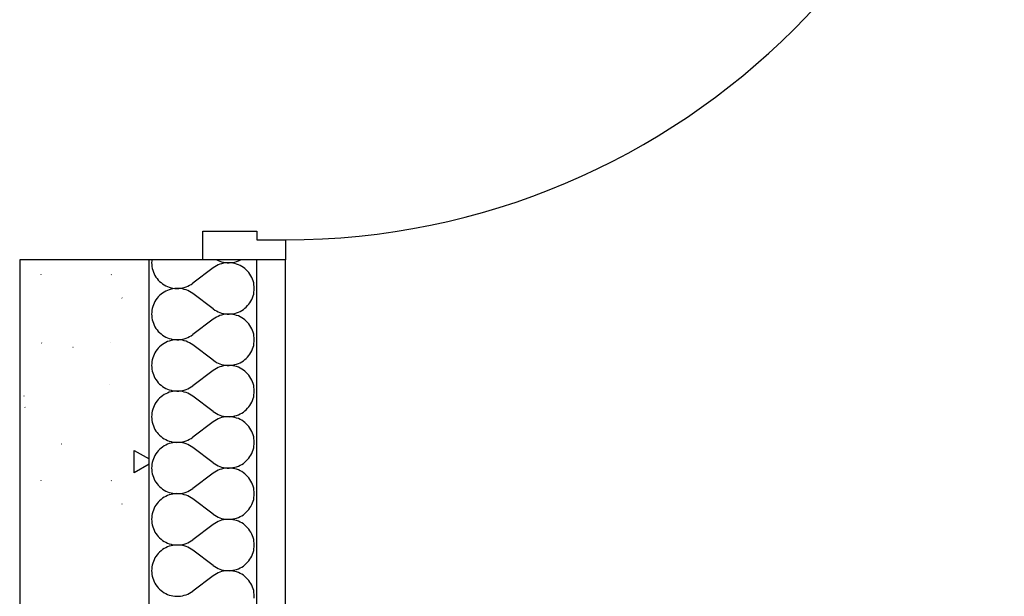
# Model space of a CAD drawing. Extents: x -18402 to 10376, y -5092 to 34139.
# Tile 52 of 78: x 3444 to 3581, y -2696 to -2616. Entities that reach past the tile are written whole.
import ezdxf

# ---------------------------------------------------------------- set-up
doc = ezdxf.new("R2010")
doc.units = 0
for name, color, linetype in [('0_XREF', 251, 'Continuous'), ('rdc_02$0$0._Étage_1_02-04 Mur.Construction', 251, 'Continuous'), ('rdc_02$0$0._Étage_1_A-AREA-____-OTLN.Modèle IFC', 251, 'Continuous'), ('rdc_02$0$0._Étage_1_Portes ARCHICAD', 251, 'Continuous')]:
    doc.layers.add(name, color=color, linetype=linetype)

# ---------------------------------------------------------------- blocks, each defined once
blk = doc.blocks.new('*X243', base_point=(-8046, -58706.2))
at = {"layer": 'rdc_02$0$0._Étage_1_02-04 Mur.Construction', "linetype": 'Continuous', "ltscale": 0.1}
for p, q in [((34618.7, -26497.4), (34618.6, -26500)), ((34618.6, -26500), (34618.7, -26502.6)), ((34618.8, -26496), (34618.7, -26497.4)), ((34618.7, -26502.6), (34619, -26505.3)), ((34619, -26505.3), (34619.4, -26507.8)), ((34619.4, -26507.8), (34620.1, -26510.4)), ((34704.3, -26507.1), (34675.7, -26528.6)), ((34706.5, -26505.6), (34704.3, -26507.1)), ((34708.7, -26504.3), (34706.5, -26505.6)), ((34711.1, -26503.1), (34708.7, -26504.3)), ((34709.3, -26496), (34711.1, -26496.9)), ((34711.1, -26496.9), (34713.5, -26497.9)), ((34713.5, -26502.1), (34711.1, -26503.1)), ((34713.5, -26497.9), (34716, -26498.7)), ((34716, -26501.3), (34713.5, -26502.1)), ((34716, -26498.7), (34718.6, -26499.3)), ((34718.6, -26500.7), (34716, -26501.3)), ((34718.6, -26499.3), (34721.2, -26499.7)), ((34721.2, -26500.3), (34718.6, -26500.7)), ((34721.2, -26499.7), (34723.8, -26499.9)), ((34723.8, -26500.1), (34721.2, -26500.3)), ((34723.8, -26499.9), (34726.5, -26500)), ((34726.5, -26500), (34723.8, -26500.1)), ((34726.5, -26500), (34729.1, -26499.8)), ((34729.1, -26500.2), (34726.5, -26500)), ((34729.1, -26499.8), (34731.7, -26499.5)), ((34731.7, -26500.5), (34729.1, -26500.2)), ((34731.7, -26499.5), (34734.3, -26499)), ((34734.3, -26501), (34731.7, -26500.5)), ((34734.3, -26499), (34736.8, -26498.2)), ((34736.8, -26501.8), (34734.3, -26501)), ((34736.8, -26498.2), (34739.3, -26497.3)), ((34739.3, -26502.7), (34736.8, -26501.8)), ((34739.3, -26497.3), (34741.7, -26496.2)), ((34741.7, -26503.8), (34739.3, -26502.7)), ((34741.7, -26496.2), (34742.1, -26496)), ((34744, -26505), (34741.7, -26503.8)), ((34746.2, -26506.5), (34744, -26505)), ((34748.3, -26508.1), (34746.2, -26506.5)), ((34750.3, -26509.8), (34748.3, -26508.1)), ((34620.1, -26510.4), (34621, -26512.9)), ((34621, -26512.9), (34622, -26515.3)), ((34622, -26515.3), (34623.2, -26517.6)), ((34623.2, -26517.6), (34624.6, -26519.9)), ((34624.6, -26519.9), (34626.2, -26522)), ((34626.2, -26522), (34627.9, -26524)), ((34752.1, -26511.7), (34750.3, -26509.8)), ((34753.8, -26513.7), (34752.1, -26511.7)), ((34755.4, -26515.8), (34753.8, -26513.7)), ((34756.8, -26518.1), (34755.4, -26515.8)), ((34758, -26520.4), (34756.8, -26518.1)), ((34759, -26522.8), (34758, -26520.4)), ((34759.9, -26525.3), (34759, -26522.8)), ((34627.9, -26524), (34629.7, -26525.9)), ((34629.7, -26525.9), (34631.7, -26527.7)), ((34631.7, -26527.7), (34633.8, -26529.2)), ((34633.8, -26529.2), (34636, -26530.7)), ((34636, -26530.7), (34638.3, -26531.9)), ((34638.3, -26531.9), (34640.7, -26533)), ((34640.7, -26533), (34643.2, -26533.9)), ((34643.2, -26533.9), (34645.7, -26534.7)), ((34645.7, -26536.8), (34643.2, -26537.5)), ((34645.7, -26534.7), (34648.3, -26535.2)), ((34648.3, -26536.2), (34645.7, -26536.8)), ((34648.3, -26535.2), (34650.9, -26535.6)), ((34650.9, -26535.9), (34648.3, -26536.2)), ((34650.9, -26535.6), (34653.5, -26535.7)), ((34653.5, -26535.7), (34650.9, -26535.9)), ((34656.2, -26535.8), (34653.5, -26535.7)), ((34653.5, -26535.7), (34656.2, -26535.7)), ((34656.2, -26535.7), (34658.8, -26535.4)), ((34658.8, -26536), (34656.2, -26535.8)), ((34658.8, -26535.4), (34661.4, -26535)), ((34661.4, -26536.4), (34658.8, -26536)), ((34661.4, -26535), (34664, -26534.4)), ((34664, -26537.1), (34661.4, -26536.4)), ((34664, -26534.4), (34666.5, -26533.6)), ((34666.5, -26533.6), (34668.9, -26532.6)), ((34668.9, -26532.6), (34671.3, -26531.4)), ((34671.3, -26531.4), (34673.5, -26530.1)), ((34673.5, -26530.1), (34675.7, -26528.6)), ((34760.6, -26527.9), (34759.9, -26525.3)), ((34761, -26530.5), (34760.6, -26527.9)), ((34761.3, -26533.1), (34761, -26530.5)), ((34761.4, -26535.7), (34761.3, -26533.1)), ((34761.3, -26538.3), (34761.4, -26535.7)), ((34626.2, -26549.4), (34624.6, -26551.5)), ((34627.9, -26547.4), (34626.2, -26549.4)), ((34629.7, -26545.5), (34627.9, -26547.4)), ((34631.7, -26543.8), (34629.7, -26545.5)), ((34633.8, -26542.2), (34631.7, -26543.8)), ((34636, -26540.7), (34633.8, -26542.2)), ((34638.3, -26539.5), (34636, -26540.7)), ((34640.7, -26538.4), (34638.3, -26539.5)), ((34643.2, -26537.5), (34640.7, -26538.4)), ((34666.5, -26537.9), (34664, -26537.1)), ((34668.9, -26538.8), (34666.5, -26537.9)), ((34671.3, -26540), (34668.9, -26538.8)), ((34673.5, -26541.4), (34671.3, -26540)), ((34675.7, -26542.9), (34673.5, -26541.4)), ((34704.3, -26564.3), (34675.7, -26542.9)), ((34758, -26551), (34759, -26548.6)), ((34759, -26548.6), (34759.9, -26546.1)), ((34759.9, -26546.1), (34760.6, -26543.6)), ((34760.6, -26543.6), (34761, -26541)), ((34761, -26541), (34761.3, -26538.3)), ((34619.4, -26563.6), (34619, -26566.2)), ((34620.1, -26561), (34619.4, -26563.6)), ((34621, -26558.5), (34620.1, -26561)), ((34622, -26556.1), (34621, -26558.5)), ((34623.2, -26553.8), (34622, -26556.1)), ((34624.6, -26551.5), (34623.2, -26553.8)), ((34704.3, -26564.3), (34706.5, -26565.8)), ((34746.2, -26565), (34748.3, -26563.4)), ((34748.3, -26563.4), (34750.3, -26561.6)), ((34750.3, -26561.6), (34752.1, -26559.7)), ((34752.1, -26559.7), (34753.8, -26557.7)), ((34753.8, -26557.7), (34755.4, -26555.6)), ((34755.4, -26555.6), (34756.8, -26553.4)), ((34756.8, -26553.4), (34758, -26551)), ((34618.7, -26568.8), (34618.6, -26571.4)), ((34618.6, -26571.4), (34618.7, -26574.1)), ((34619, -26566.2), (34618.7, -26568.8)), ((34618.7, -26574.1), (34619, -26576.7)), ((34619, -26576.7), (34619.4, -26579.3)), ((34706.5, -26577.1), (34704.3, -26578.6)), ((34706.5, -26565.8), (34708.7, -26567.1)), ((34708.7, -26575.7), (34706.5, -26577.1)), ((34708.7, -26567.1), (34711.1, -26568.3)), ((34711.1, -26574.6), (34708.7, -26575.7)), ((34711.1, -26568.3), (34713.5, -26569.3)), ((34713.5, -26573.6), (34711.1, -26574.6)), ((34713.5, -26569.3), (34716, -26570.1)), ((34716, -26572.8), (34713.5, -26573.6)), ((34716, -26570.1), (34718.6, -26570.7)), ((34718.6, -26572.1), (34716, -26572.8)), ((34718.6, -26570.7), (34721.2, -26571.1)), ((34721.2, -26571.7), (34718.6, -26572.1)), ((34721.2, -26571.1), (34723.8, -26571.4)), ((34723.8, -26571.5), (34721.2, -26571.7)), ((34723.8, -26571.4), (34726.5, -26571.4)), ((34726.5, -26571.4), (34723.8, -26571.5)), ((34726.5, -26571.4), (34729.1, -26571.3)), ((34729.1, -26571.6), (34726.5, -26571.4)), ((34729.1, -26571.3), (34731.7, -26570.9)), ((34731.7, -26571.9), (34729.1, -26571.6)), ((34731.7, -26570.9), (34734.3, -26570.4)), ((34734.3, -26572.5), (34731.7, -26571.9)), ((34734.3, -26570.4), (34736.8, -26569.7)), ((34736.8, -26573.2), (34734.3, -26572.5)), ((34736.8, -26569.7), (34739.3, -26568.7)), ((34739.3, -26574.1), (34736.8, -26573.2)), ((34739.3, -26568.7), (34741.7, -26567.7)), ((34741.7, -26575.2), (34739.3, -26574.1)), ((34741.7, -26567.7), (34744, -26566.4)), ((34744, -26576.5), (34741.7, -26575.2)), ((34744, -26566.4), (34746.2, -26565)), ((34746.2, -26577.9), (34744, -26576.5)), ((34748.3, -26579.5), (34746.2, -26577.9)), ((34619.4, -26579.3), (34620.1, -26581.8)), ((34620.1, -26581.8), (34621, -26584.3)), ((34621, -26584.3), (34622, -26586.7)), ((34622, -26586.7), (34623.2, -26589.1)), ((34623.2, -26589.1), (34624.6, -26591.3)), ((34624.6, -26591.3), (34626.2, -26593.4)), ((34704.3, -26578.6), (34675.7, -26600)), ((34750.3, -26581.2), (34748.3, -26579.5)), ((34752.1, -26583.1), (34750.3, -26581.2)), ((34753.8, -26585.1), (34752.1, -26583.1)), ((34755.4, -26587.3), (34753.8, -26585.1)), ((34756.8, -26589.5), (34755.4, -26587.3)), ((34758, -26591.8), (34756.8, -26589.5)), ((34626.2, -26593.4), (34627.9, -26595.5)), ((34627.9, -26595.5), (34629.7, -26597.3)), ((34629.7, -26597.3), (34631.7, -26599.1)), ((34631.7, -26599.1), (34633.8, -26600.7)), ((34633.8, -26600.7), (34636, -26602.1)), ((34636, -26602.1), (34638.3, -26603.4)), ((34638.3, -26603.4), (34640.7, -26604.5)), ((34640.7, -26604.5), (34643.2, -26605.4)), ((34643.2, -26605.4), (34645.7, -26606.1)), ((34664, -26605.8), (34666.5, -26605)), ((34666.5, -26605), (34668.9, -26604)), ((34668.9, -26604), (34671.3, -26602.8)), ((34671.3, -26602.8), (34673.5, -26601.5)), ((34673.5, -26601.5), (34675.7, -26600)), ((34759, -26594.3), (34758, -26591.8)), ((34759.9, -26596.8), (34759, -26594.3)), ((34760.6, -26599.3), (34759.9, -26596.8)), ((34761, -26601.9), (34760.6, -26599.3)), ((34761.3, -26604.5), (34761, -26601.9)), ((34761.4, -26607.1), (34761.3, -26604.5)), ((34627.9, -26618.8), (34626.2, -26620.8)), ((34629.7, -26616.9), (34627.9, -26618.8)), ((34631.7, -26615.2), (34629.7, -26616.9)), ((34633.8, -26613.6), (34631.7, -26615.2)), ((34636, -26612.2), (34633.8, -26613.6)), ((34638.3, -26610.9), (34636, -26612.2)), ((34640.7, -26609.8), (34638.3, -26610.9)), ((34643.2, -26608.9), (34640.7, -26609.8)), ((34645.7, -26608.2), (34643.2, -26608.9)), ((34645.7, -26606.1), (34648.3, -26606.6)), ((34648.3, -26607.6), (34645.7, -26608.2)), ((34648.3, -26606.6), (34650.9, -26607)), ((34650.9, -26607.3), (34648.3, -26607.6)), ((34650.9, -26607), (34653.5, -26607.1)), ((34653.5, -26607.2), (34650.9, -26607.3)), ((34653.5, -26607.1), (34656.2, -26607.1)), ((34656.2, -26607.2), (34653.5, -26607.2)), ((34656.2, -26607.1), (34658.8, -26606.9)), ((34658.8, -26607.4), (34656.2, -26607.2)), ((34658.8, -26606.9), (34661.4, -26606.4)), ((34661.4, -26607.9), (34658.8, -26607.4)), ((34661.4, -26606.4), (34664, -26605.8)), ((34664, -26608.5), (34661.4, -26607.9)), ((34666.5, -26609.3), (34664, -26608.5)), ((34668.9, -26610.3), (34666.5, -26609.3)), ((34671.3, -26611.4), (34668.9, -26610.3)), ((34673.5, -26612.8), (34671.3, -26611.4)), ((34675.7, -26614.3), (34673.5, -26612.8)), ((34704.3, -26635.7), (34675.7, -26614.3)), ((34759, -26620), (34759.9, -26617.5)), ((34759.9, -26617.5), (34760.6, -26615)), ((34760.6, -26615), (34761, -26612.4)), ((34761, -26612.4), (34761.3, -26609.8)), ((34761.3, -26609.8), (34761.4, -26607.1)), ((34620.1, -26632.5), (34619.4, -26635)), ((34621, -26630), (34620.1, -26632.5)), ((34622, -26627.6), (34621, -26630)), ((34623.2, -26625.2), (34622, -26627.6)), ((34624.6, -26623), (34623.2, -26625.2)), ((34626.2, -26620.8), (34624.6, -26623)), ((34750.3, -26633.1), (34752.1, -26631.2)), ((34752.1, -26631.2), (34753.8, -26629.2)), ((34753.8, -26629.2), (34755.4, -26627)), ((34755.4, -26627), (34756.8, -26624.8)), ((34756.8, -26624.8), (34758, -26622.4)), ((34758, -26622.4), (34759, -26620)), ((34618.7, -26640.2), (34618.6, -26642.9)), ((34618.6, -26642.9), (34618.7, -26645.5)), ((34619, -26637.6), (34618.7, -26640.2)), ((34618.7, -26645.5), (34619, -26648.1)), ((34619.4, -26635), (34619, -26637.6)), ((34704.3, -26635.7), (34706.5, -26637.2)), ((34706.5, -26637.2), (34708.7, -26638.6)), ((34708.7, -26638.6), (34711.1, -26639.7)), ((34711.1, -26646), (34708.7, -26647.2)), ((34711.1, -26639.7), (34713.5, -26640.7)), ((34713.5, -26645), (34711.1, -26646)), ((34713.5, -26640.7), (34716, -26641.5)), ((34716, -26644.2), (34713.5, -26645)), ((34716, -26641.5), (34718.6, -26642.1)), ((34718.6, -26643.6), (34716, -26644.2)), ((34718.6, -26642.1), (34721.2, -26642.6)), ((34721.2, -26643.1), (34718.6, -26643.6)), ((34721.2, -26642.6), (34723.8, -26642.8)), ((34723.8, -26642.9), (34721.2, -26643.1)), ((34723.8, -26642.8), (34726.5, -26642.8)), ((34726.5, -26642.9), (34723.8, -26642.9)), ((34726.5, -26642.8), (34729.1, -26642.7)), ((34729.1, -26643), (34726.5, -26642.9)), ((34729.1, -26642.7), (34731.7, -26642.4)), ((34731.7, -26643.4), (34729.1, -26643)), ((34731.7, -26642.4), (34734.3, -26641.8)), ((34734.3, -26643.9), (34731.7, -26643.4)), ((34734.3, -26641.8), (34736.8, -26641.1)), ((34736.8, -26644.6), (34734.3, -26643.9)), ((34736.8, -26641.1), (34739.3, -26640.2)), ((34739.3, -26645.5), (34736.8, -26644.6)), ((34739.3, -26640.2), (34741.7, -26639.1)), ((34741.7, -26646.6), (34739.3, -26645.5)), ((34741.7, -26639.1), (34744, -26637.8)), ((34744, -26637.8), (34746.2, -26636.4)), ((34746.2, -26636.4), (34748.3, -26634.8)), ((34748.3, -26634.8), (34750.3, -26633.1)), ((34619, -26648.1), (34619.4, -26650.7)), ((34619.4, -26650.7), (34620.1, -26653.2)), ((34620.1, -26653.2), (34621, -26655.7)), ((34621, -26655.7), (34622, -26658.2)), ((34622, -26658.2), (34623.2, -26660.5)), ((34704.3, -26650), (34675.7, -26671.4)), ((34706.5, -26648.5), (34704.3, -26650)), ((34708.7, -26647.2), (34706.5, -26648.5)), ((34744, -26647.9), (34741.7, -26646.6)), ((34746.2, -26649.3), (34744, -26647.9)), ((34748.3, -26650.9), (34746.2, -26649.3)), ((34750.3, -26652.7), (34748.3, -26650.9)), ((34752.1, -26654.5), (34750.3, -26652.7)), ((34753.8, -26656.6), (34752.1, -26654.5)), ((34755.4, -26658.7), (34753.8, -26656.6)), ((34756.8, -26660.9), (34755.4, -26658.7)), ((34623.2, -26660.5), (34624.6, -26662.7)), ((34624.6, -26662.7), (34626.2, -26664.9)), ((34626.2, -26664.9), (34627.9, -26666.9)), ((34627.9, -26666.9), (34629.7, -26668.8)), ((34629.7, -26668.8), (34631.7, -26670.5)), ((34631.7, -26670.5), (34633.8, -26672.1)), ((34633.8, -26672.1), (34636, -26673.5)), ((34636, -26673.5), (34638.3, -26674.8)), ((34671.3, -26674.3), (34673.5, -26672.9)), ((34673.5, -26672.9), (34675.7, -26671.4)), ((34758, -26663.3), (34756.8, -26660.9)), ((34759, -26665.7), (34758, -26663.3)), ((34759.9, -26668.2), (34759, -26665.7)), ((34760.6, -26670.7), (34759.9, -26668.2)), ((34761, -26673.3), (34760.6, -26670.7)), ((34761.3, -26675.9), (34761, -26673.3)), ((34631.7, -26686.6), (34629.7, -26688.4)), ((34633.8, -26685), (34631.7, -26686.6)), ((34636, -26683.6), (34633.8, -26685)), ((34638.3, -26682.3), (34636, -26683.6)), ((34638.3, -26674.8), (34640.7, -26675.9)), ((34640.7, -26681.3), (34638.3, -26682.3)), ((34640.7, -26675.9), (34643.2, -26676.8)), ((34643.2, -26680.3), (34640.7, -26681.3)), ((34643.2, -26676.8), (34645.7, -26677.5)), ((34645.7, -26679.6), (34643.2, -26680.3)), ((34645.7, -26677.5), (34648.3, -26678.1)), ((34648.3, -26679.1), (34645.7, -26679.6)), ((34648.3, -26678.1), (34650.9, -26678.4)), ((34650.9, -26678.7), (34648.3, -26679.1)), ((34650.9, -26678.4), (34653.5, -26678.6)), ((34653.5, -26678.6), (34650.9, -26678.7)), ((34653.5, -26678.6), (34656.2, -26678.5)), ((34656.2, -26678.6), (34653.5, -26678.6)), ((34656.2, -26678.5), (34658.8, -26678.3)), ((34658.8, -26678.9), (34656.2, -26678.6)), ((34658.8, -26678.3), (34661.4, -26677.9)), ((34661.4, -26679.3), (34658.8, -26678.9)), ((34661.4, -26677.9), (34664, -26677.2)), ((34664, -26679.9), (34661.4, -26679.3)), ((34664, -26677.2), (34666.5, -26676.4)), ((34666.5, -26680.7), (34664, -26679.9)), ((34666.5, -26676.4), (34668.9, -26675.4)), ((34668.9, -26681.7), (34666.5, -26680.7)), ((34668.9, -26675.4), (34671.3, -26674.3)), ((34671.3, -26682.9), (34668.9, -26681.7)), ((34673.5, -26684.2), (34671.3, -26682.9)), ((34675.7, -26685.7), (34673.5, -26684.2)), ((34704.3, -26707.1), (34675.7, -26685.7)), ((34759.9, -26689), (34760.6, -26686.4)), ((34760.6, -26686.4), (34761, -26683.8)), ((34761, -26683.8), (34761.3, -26681.2)), ((34761.4, -26678.6), (34761.3, -26675.9)), ((34761.3, -26681.2), (34761.4, -26678.6)), ((34622, -26699), (34621, -26701.4)), ((34623.2, -26696.6), (34622, -26699)), ((34624.6, -26694.4), (34623.2, -26696.6)), ((34626.2, -26692.3), (34624.6, -26694.4)), ((34627.9, -26690.3), (34626.2, -26692.3)), ((34629.7, -26688.4), (34627.9, -26690.3)), ((34752.1, -26702.6), (34753.8, -26700.6)), ((34753.8, -26700.6), (34755.4, -26698.5)), ((34755.4, -26698.5), (34756.8, -26696.2)), ((34756.8, -26696.2), (34758, -26693.9)), ((34758, -26693.9), (34759, -26691.5)), ((34759, -26691.5), (34759.9, -26689)), ((34618.7, -26711.7), (34618.6, -26714.3)), ((34618.6, -26714.3), (34618.7, -26716.9)), ((34619, -26709), (34618.7, -26711.7)), ((34619.4, -26706.4), (34619, -26709)), ((34620.1, -26703.9), (34619.4, -26706.4)), ((34621, -26701.4), (34620.1, -26703.9)), ((34704.3, -26707.1), (34706.5, -26708.6)), ((34706.5, -26708.6), (34708.7, -26710)), ((34708.7, -26710), (34711.1, -26711.2)), ((34711.1, -26711.2), (34713.5, -26712.1)), ((34713.5, -26712.1), (34716, -26712.9)), ((34716, -26712.9), (34718.6, -26713.6)), ((34718.6, -26713.6), (34721.2, -26714)), ((34721.2, -26714.6), (34718.6, -26715)), ((34721.2, -26714), (34723.8, -26714.2)), ((34723.8, -26714.3), (34721.2, -26714.6)), ((34723.8, -26714.2), (34726.5, -26714.3)), ((34726.5, -26714.3), (34723.8, -26714.3)), ((34726.5, -26714.3), (34729.1, -26714.1)), ((34729.1, -26714.4), (34726.5, -26714.3)), ((34729.1, -26714.1), (34731.7, -26713.8)), ((34731.7, -26714.8), (34729.1, -26714.4)), ((34731.7, -26713.8), (34734.3, -26713.2)), ((34734.3, -26715.3), (34731.7, -26714.8)), ((34734.3, -26713.2), (34736.8, -26712.5)), ((34736.8, -26712.5), (34739.3, -26711.6)), ((34739.3, -26711.6), (34741.7, -26710.5)), ((34741.7, -26710.5), (34744, -26709.3)), ((34744, -26709.3), (34746.2, -26707.8)), ((34746.2, -26707.8), (34748.3, -26706.2)), ((34748.3, -26706.2), (34750.3, -26704.5)), ((34750.3, -26704.5), (34752.1, -26702.6)), ((34618.7, -26716.9), (34619, -26719.5)), ((34619, -26719.5), (34619.4, -26722.1)), ((34619.4, -26722.1), (34620.1, -26724.7)), ((34620.1, -26724.7), (34621, -26727.2)), ((34621, -26727.2), (34622, -26729.6)), ((34704.3, -26721.4), (34675.7, -26742.9)), ((34706.5, -26719.9), (34704.3, -26721.4)), ((34708.7, -26718.6), (34706.5, -26719.9)), ((34711.1, -26717.4), (34708.7, -26718.6)), ((34713.5, -26716.4), (34711.1, -26717.4)), ((34716, -26715.6), (34713.5, -26716.4)), ((34718.6, -26715), (34716, -26715.6)), ((34736.8, -26716.1), (34734.3, -26715.3)), ((34739.3, -26717), (34736.8, -26716.1)), ((34741.7, -26718.1), (34739.3, -26717)), ((34744, -26719.3), (34741.7, -26718.1)), ((34746.2, -26720.8), (34744, -26719.3)), ((34748.3, -26722.3), (34746.2, -26720.8)), ((34750.3, -26724.1), (34748.3, -26722.3)), ((34752.1, -26726), (34750.3, -26724.1)), ((34753.8, -26728), (34752.1, -26726)), ((34755.4, -26730.1), (34753.8, -26728)), ((34622, -26729.6), (34623.2, -26731.9)), ((34623.2, -26731.9), (34624.6, -26734.2)), ((34624.6, -26734.2), (34626.2, -26736.3)), ((34626.2, -26736.3), (34627.9, -26738.3)), ((34627.9, -26738.3), (34629.7, -26740.2)), ((34629.7, -26740.2), (34631.7, -26741.9)), ((34631.7, -26741.9), (34633.8, -26743.5)), ((34756.8, -26732.4), (34755.4, -26730.1)), ((34758, -26734.7), (34756.8, -26732.4)), ((34759, -26737.1), (34758, -26734.7)), ((34759.9, -26739.6), (34759, -26737.1)), ((34760.6, -26742.2), (34759.9, -26739.6)), ((34761, -26744.7), (34760.6, -26742.2)), ((34633.8, -26743.5), (34636, -26745)), ((34636, -26755), (34633.8, -26756.5)), ((34636, -26745), (34638.3, -26746.2)), ((34638.3, -26753.8), (34636, -26755)), ((34638.3, -26746.2), (34640.7, -26747.3)), ((34640.7, -26752.7), (34638.3, -26753.8)), ((34640.7, -26747.3), (34643.2, -26748.2)), ((34643.2, -26751.8), (34640.7, -26752.7)), ((34643.2, -26748.2), (34645.7, -26749)), ((34645.7, -26751), (34643.2, -26751.8)), ((34645.7, -26749), (34648.3, -26749.5)), ((34648.3, -26750.5), (34645.7, -26751)), ((34648.3, -26749.5), (34650.9, -26749.8)), ((34650.9, -26750.2), (34648.3, -26750.5)), ((34650.9, -26749.8), (34653.5, -26750)), ((34653.5, -26750), (34650.9, -26750.2)), ((34653.5, -26750), (34656.2, -26749.9)), ((34656.2, -26750.1), (34653.5, -26750)), ((34656.2, -26749.9), (34658.8, -26749.7)), ((34658.8, -26750.3), (34656.2, -26750.1)), ((34658.8, -26749.7), (34661.4, -26749.3)), ((34661.4, -26750.7), (34658.8, -26750.3)), ((34661.4, -26749.3), (34664, -26748.7)), ((34664, -26751.3), (34661.4, -26750.7)), ((34664, -26748.7), (34666.5, -26747.9)), ((34666.5, -26752.1), (34664, -26751.3)), ((34666.5, -26747.9), (34668.9, -26746.9)), ((34668.9, -26753.1), (34666.5, -26752.1)), ((34668.9, -26746.9), (34671.3, -26745.7)), ((34671.3, -26754.3), (34668.9, -26753.1)), ((34671.3, -26745.7), (34673.5, -26744.4)), ((34673.5, -26755.6), (34671.3, -26754.3)), ((34673.5, -26744.4), (34675.7, -26742.9)), ((34675.7, -26757.1), (34673.5, -26755.6)), ((34760.6, -26757.8), (34761, -26755.3)), ((34761.3, -26747.4), (34761, -26744.7)), ((34761, -26755.3), (34761.3, -26752.6)), ((34761.4, -26750), (34761.3, -26747.4)), ((34761.3, -26752.6), (34761.4, -26750)), ((34623.2, -26768.1), (34622, -26770.4)), ((34624.6, -26765.8), (34623.2, -26768.1)), ((34626.2, -26763.7), (34624.6, -26765.8)), ((34627.9, -26761.7), (34626.2, -26763.7)), ((34629.7, -26759.8), (34627.9, -26761.7)), ((34631.7, -26758.1), (34629.7, -26759.8)), ((34633.8, -26756.5), (34631.7, -26758.1)), ((34704.3, -26778.6), (34675.7, -26757.1)), ((34755.4, -26769.9), (34756.8, -26767.6)), ((34756.8, -26767.6), (34758, -26765.3)), ((34758, -26765.3), (34759, -26762.9)), ((34759, -26762.9), (34759.9, -26760.4)), ((34759.9, -26760.4), (34760.6, -26757.8)), ((34618.7, -26783.1), (34618.6, -26785.7)), ((34619, -26780.5), (34618.7, -26783.1)), ((34619.4, -26777.9), (34619, -26780.5)), ((34620.1, -26775.3), (34619.4, -26777.9)), ((34621, -26772.8), (34620.1, -26775.3)), ((34622, -26770.4), (34621, -26772.8)), ((34704.3, -26778.6), (34706.5, -26780.1)), ((34706.5, -26780.1), (34708.7, -26781.4)), ((34708.7, -26781.4), (34711.1, -26782.6)), ((34711.1, -26782.6), (34713.5, -26783.6)), ((34736.8, -26783.9), (34739.3, -26783)), ((34739.3, -26783), (34741.7, -26781.9)), ((34741.7, -26781.9), (34744, -26780.7)), ((34744, -26780.7), (34746.2, -26779.2)), ((34746.2, -26779.2), (34748.3, -26777.7)), ((34748.3, -26777.7), (34750.3, -26775.9)), ((34750.3, -26775.9), (34752.1, -26774)), ((34752.1, -26774), (34753.8, -26772)), ((34753.8, -26772), (34755.4, -26769.9)), ((34618.6, -26785.7), (34618.7, -26788.3)), ((34618.7, -26788.3), (34619, -26791)), ((34619, -26791), (34619.4, -26793.6)), ((34619.4, -26793.6), (34620.1, -26796.1)), ((34620.1, -26796.1), (34621, -26798.6)), ((34704.3, -26792.9), (34675.7, -26814.3)), ((34706.5, -26791.4), (34704.3, -26792.9)), ((34708.7, -26790), (34706.5, -26791.4)), ((34711.1, -26788.8), (34708.7, -26790)), ((34713.5, -26787.9), (34711.1, -26788.8)), ((34713.5, -26783.6), (34716, -26784.4)), ((34716, -26787.1), (34713.5, -26787.9)), ((34716, -26784.4), (34718.6, -26785)), ((34718.6, -26786.4), (34716, -26787.1)), ((34718.6, -26785), (34721.2, -26785.4)), ((34721.2, -26786), (34718.6, -26786.4)), ((34721.2, -26785.4), (34723.8, -26785.7)), ((34723.8, -26785.8), (34721.2, -26786)), ((34723.8, -26785.7), (34726.5, -26785.7)), ((34726.5, -26785.7), (34723.8, -26785.8)), ((34726.5, -26785.7), (34729.1, -26785.6)), ((34729.1, -26785.9), (34726.5, -26785.7)), ((34729.1, -26785.6), (34731.7, -26785.2)), ((34731.7, -26786.2), (34729.1, -26785.9)), ((34731.7, -26785.2), (34734.3, -26784.7)), ((34734.3, -26786.8), (34731.7, -26786.2)), ((34734.3, -26784.7), (34736.8, -26783.9)), ((34736.8, -26787.5), (34734.3, -26786.8)), ((34739.3, -26788.4), (34736.8, -26787.5)), ((34741.7, -26789.5), (34739.3, -26788.4)), ((34744, -26790.7), (34741.7, -26789.5)), ((34746.2, -26792.2), (34744, -26790.7)), ((34748.3, -26793.8), (34746.2, -26792.2)), ((34750.3, -26795.5), (34748.3, -26793.8)), ((34752.1, -26797.4), (34750.3, -26795.5)), ((34621, -26798.6), (34622, -26801)), ((34622, -26801), (34623.2, -26803.4)), ((34623.2, -26803.4), (34624.6, -26805.6)), ((34624.6, -26805.6), (34626.2, -26807.7)), ((34626.2, -26807.7), (34627.9, -26809.7)), ((34627.9, -26809.7), (34629.7, -26811.6)), ((34753.8, -26799.4), (34752.1, -26797.4)), ((34755.4, -26801.5), (34753.8, -26799.4)), ((34756.8, -26803.8), (34755.4, -26801.5)), ((34758, -26806.1), (34756.8, -26803.8)), ((34759, -26808.5), (34758, -26806.1)), ((34759.9, -26811), (34759, -26808.5)), ((34629.7, -26811.6), (34631.7, -26813.4)), ((34631.7, -26813.4), (34633.8, -26815)), ((34633.8, -26815), (34636, -26816.4)), ((34636, -26816.4), (34638.3, -26817.7)), ((34638.3, -26817.7), (34640.7, -26818.7)), ((34640.7, -26824.1), (34638.3, -26825.2)), ((34640.7, -26818.7), (34643.2, -26819.7)), ((34643.2, -26823.2), (34640.7, -26824.1)), ((34643.2, -26819.7), (34645.7, -26820.4)), ((34645.7, -26822.5), (34643.2, -26823.2)), ((34645.7, -26820.4), (34648.3, -26820.9)), ((34648.3, -26821.9), (34645.7, -26822.5)), ((34648.3, -26820.9), (34650.9, -26821.3)), ((34650.9, -26821.6), (34648.3, -26821.9)), ((34650.9, -26821.3), (34653.5, -26821.4)), ((34653.5, -26821.4), (34650.9, -26821.6)), ((34656.2, -26821.5), (34653.5, -26821.4)), ((34653.5, -26821.4), (34656.2, -26821.4)), ((34656.2, -26821.4), (34658.8, -26821.1)), ((34658.8, -26821.7), (34656.2, -26821.5)), ((34658.8, -26821.1), (34661.4, -26820.7)), ((34661.4, -26822.1), (34658.8, -26821.7)), ((34661.4, -26820.7), (34664, -26820.1)), ((34664, -26822.8), (34661.4, -26822.1)), ((34664, -26820.1), (34666.5, -26819.3)), ((34666.5, -26823.6), (34664, -26822.8)), ((34666.5, -26819.3), (34668.9, -26818.3)), ((34668.9, -26824.6), (34666.5, -26823.6)), ((34668.9, -26818.3), (34671.3, -26817.1)), ((34671.3, -26825.7), (34668.9, -26824.6)), ((34671.3, -26817.1), (34673.5, -26815.8)), ((34673.5, -26815.8), (34675.7, -26814.3)), ((34760.6, -26813.6), (34759.9, -26811)), ((34761, -26816.2), (34760.6, -26813.6)), ((34761.3, -26818.8), (34761, -26816.2)), ((34761, -26826.7), (34761.3, -26824.1)), ((34761.4, -26821.4), (34761.3, -26818.8)), ((34761.3, -26824.1), (34761.4, -26821.4)), ((34624.6, -26837.3), (34623.2, -26839.5)), ((34626.2, -26835.1), (34624.6, -26837.3)), ((34627.9, -26833.1), (34626.2, -26835.1)), ((34629.7, -26831.2), (34627.9, -26833.1)), ((34631.7, -26829.5), (34629.7, -26831.2)), ((34633.8, -26827.9), (34631.7, -26829.5)), ((34636, -26826.5), (34633.8, -26827.9)), ((34638.3, -26825.2), (34636, -26826.5)), ((34673.5, -26827.1), (34671.3, -26825.7)), ((34675.7, -26828.6), (34673.5, -26827.1)), ((34704.3, -26850), (34675.7, -26828.6)), ((34756.8, -26839.1), (34758, -26836.7)), ((34758, -26836.7), (34759, -26834.3)), ((34759, -26834.3), (34759.9, -26831.8)), ((34759.9, -26831.8), (34760.6, -26829.3)), ((34760.6, -26829.3), (34761, -26826.7)), ((34619, -26851.9), (34618.7, -26854.5)), ((34619.4, -26849.3), (34619, -26851.9)), ((34620.1, -26846.8), (34619.4, -26849.3)), ((34621, -26844.3), (34620.1, -26846.8)), ((34622, -26841.8), (34621, -26844.3)), ((34623.2, -26839.5), (34622, -26841.8)), ((34704.3, -26850), (34706.5, -26851.5)), ((34706.5, -26851.5), (34708.7, -26852.8)), ((34744, -26852.1), (34746.2, -26850.7)), ((34746.2, -26850.7), (34748.3, -26849.1)), ((34748.3, -26849.1), (34750.3, -26847.3)), ((34750.3, -26847.3), (34752.1, -26845.5)), ((34752.1, -26845.5), (34753.8, -26843.4)), ((34753.8, -26843.4), (34755.4, -26841.3)), ((34755.4, -26841.3), (34756.8, -26839.1)), ((34618.7, -26854.5), (34618.6, -26857.1)), ((34618.6, -26857.1), (34618.7, -26859.8)), ((34618.7, -26859.8), (34619, -26862.4)), ((34619, -26862.4), (34619.4, -26865)), ((34619.4, -26865), (34620.1, -26867.5)), ((34704.3, -26864.3), (34675.7, -26885.7)), ((34706.5, -26862.8), (34704.3, -26864.3)), ((34708.7, -26861.4), (34706.5, -26862.8)), ((34708.7, -26852.8), (34711.1, -26854)), ((34711.1, -26860.3), (34708.7, -26861.4)), ((34711.1, -26854), (34713.5, -26855)), ((34713.5, -26859.3), (34711.1, -26860.3)), ((34713.5, -26855), (34716, -26855.8)), ((34716, -26858.5), (34713.5, -26859.3)), ((34716, -26855.8), (34718.6, -26856.4)), ((34718.6, -26857.9), (34716, -26858.5)), ((34718.6, -26856.4), (34721.2, -26856.9)), ((34721.2, -26857.4), (34718.6, -26857.9)), ((34721.2, -26856.9), (34723.8, -26857.1)), ((34723.8, -26857.2), (34721.2, -26857.4)), ((34723.8, -26857.1), (34726.5, -26857.1)), ((34726.5, -26857.2), (34723.8, -26857.2)), ((34726.5, -26857.1), (34729.1, -26857)), ((34729.1, -26857.3), (34726.5, -26857.2)), ((34729.1, -26857), (34731.7, -26856.6)), ((34731.7, -26857.6), (34729.1, -26857.3)), ((34731.7, -26856.6), (34734.3, -26856.1)), ((34734.3, -26858.2), (34731.7, -26857.6)), ((34734.3, -26856.1), (34736.8, -26855.4)), ((34736.8, -26858.9), (34734.3, -26858.2)), ((34736.8, -26855.4), (34739.3, -26854.5)), ((34739.3, -26859.8), (34736.8, -26858.9)), ((34739.3, -26854.5), (34741.7, -26853.4)), ((34741.7, -26860.9), (34739.3, -26859.8)), ((34741.7, -26853.4), (34744, -26852.1)), ((34744, -26862.2), (34741.7, -26860.9)), ((34746.2, -26863.6), (34744, -26862.2)), ((34748.3, -26865.2), (34746.2, -26863.6)), ((34750.3, -26866.9), (34748.3, -26865.2)), ((34620.1, -26867.5), (34621, -26870)), ((34621, -26870), (34622, -26872.4)), ((34622, -26872.4), (34623.2, -26874.8)), ((34623.2, -26874.8), (34624.6, -26877)), ((34624.6, -26877), (34626.2, -26879.2)), ((34626.2, -26879.2), (34627.9, -26881.2)), ((34752.1, -26868.8), (34750.3, -26866.9)), ((34753.8, -26870.8), (34752.1, -26868.8)), ((34755.4, -26873), (34753.8, -26870.8)), ((34756.8, -26875.2), (34755.4, -26873)), ((34758, -26877.6), (34756.8, -26875.2)), ((34759, -26880), (34758, -26877.6)), ((34627.9, -26881.2), (34629.7, -26883.1)), ((34629.7, -26883.1), (34631.7, -26884.8)), ((34631.7, -26884.8), (34633.8, -26886.4)), ((34633.8, -26886.4), (34636, -26887.8)), ((34636, -26887.8), (34638.3, -26889.1)), ((34638.3, -26889.1), (34640.7, -26890.2)), ((34640.7, -26890.2), (34643.2, -26891.1)), ((34643.2, -26891.1), (34645.7, -26891.8)), ((34645.7, -26891.8), (34648.3, -26892.4)), ((34648.3, -26892.4), (34650.9, -26892.7)), ((34650.9, -26893), (34648.3, -26893.4)), ((34650.9, -26892.7), (34653.5, -26892.8)), ((34653.5, -26892.9), (34650.9, -26893)), ((34653.5, -26892.8), (34656.2, -26892.8)), ((34656.2, -26892.9), (34653.5, -26892.9)), ((34656.2, -26892.8), (34658.8, -26892.6)), ((34658.8, -26893.1), (34656.2, -26892.9)), ((34658.8, -26892.6), (34661.4, -26892.1)), ((34661.4, -26892.1), (34664, -26891.5)), ((34664, -26891.5), (34666.5, -26890.7)), ((34666.5, -26890.7), (34668.9, -26889.7)), ((34668.9, -26889.7), (34671.3, -26888.6)), ((34671.3, -26888.6), (34673.5, -26887.2)), ((34673.5, -26887.2), (34675.7, -26885.7)), ((34759.9, -26882.5), (34759, -26880)), ((34760.6, -26885), (34759.9, -26882.5)), ((34761, -26887.6), (34760.6, -26885)), ((34761.3, -26890.2), (34761, -26887.6)), ((34761.4, -26892.9), (34761.3, -26890.2)), ((34761.3, -26895.5), (34761.4, -26892.9)), ((34626.2, -26906.6), (34624.6, -26908.7)), ((34627.9, -26904.5), (34626.2, -26906.6)), ((34629.7, -26902.7), (34627.9, -26904.5)), ((34631.7, -26900.9), (34629.7, -26902.7)), ((34633.8, -26899.3), (34631.7, -26900.9)), ((34636, -26897.9), (34633.8, -26899.3)), ((34638.3, -26896.6), (34636, -26897.9)), ((34640.7, -26895.5), (34638.3, -26896.6)), ((34643.2, -26894.6), (34640.7, -26895.5)), ((34645.7, -26893.9), (34643.2, -26894.6)), ((34648.3, -26893.4), (34645.7, -26893.9)), ((34661.4, -26893.6), (34658.8, -26893.1)), ((34664, -26894.2), (34661.4, -26893.6)), ((34666.5, -26895), (34664, -26894.2)), ((34668.9, -26896), (34666.5, -26895)), ((34671.3, -26897.2), (34668.9, -26896)), ((34673.5, -26898.5), (34671.3, -26897.2)), ((34675.7, -26900), (34673.5, -26898.5)), ((34704.3, -26921.4), (34675.7, -26900)), ((34758, -26908.2), (34759, -26905.7)), ((34759, -26905.7), (34759.9, -26903.2)), ((34759.9, -26903.2), (34760.6, -26900.7)), ((34760.6, -26900.7), (34761, -26898.1)), ((34761, -26898.1), (34761.3, -26895.5)), ((34620.1, -26918.2), (34619.4, -26920.7)), ((34621, -26915.7), (34620.1, -26918.2)), ((34622, -26913.3), (34621, -26915.7)), ((34623.2, -26910.9), (34622, -26913.3)), ((34624.6, -26908.7), (34623.2, -26910.9)), ((34748.3, -26920.5), (34750.3, -26918.8)), ((34750.3, -26918.8), (34752.1, -26916.9)), ((34752.1, -26916.9), (34753.8, -26914.9)), ((34753.8, -26914.9), (34755.4, -26912.7)), ((34755.4, -26912.7), (34756.8, -26910.5)), ((34756.8, -26910.5), (34758, -26908.2)), ((34618.7, -26925.9), (34618.6, -26928.6)), ((34618.6, -26928.6), (34618.7, -26931.2)), ((34619, -26923.3), (34618.7, -26925.9)), ((34618.7, -26931.2), (34619, -26933.8)), ((34619.4, -26920.7), (34619, -26923.3)), ((34619, -26933.8), (34619.4, -26936.4)), ((34704.3, -26921.4), (34706.5, -26922.9)), ((34706.5, -26922.9), (34708.7, -26924.3)), ((34708.7, -26932.9), (34706.5, -26934.2)), ((34708.7, -26924.3), (34711.1, -26925.4)), ((34711.1, -26931.7), (34708.7, -26932.9)), ((34711.1, -26925.4), (34713.5, -26926.4)), ((34713.5, -26930.7), (34711.1, -26931.7)), ((34713.5, -26926.4), (34716, -26927.2)), ((34716, -26929.9), (34713.5, -26930.7)), ((34716, -26927.2), (34718.6, -26927.9)), ((34718.6, -26929.3), (34716, -26929.9)), ((34718.6, -26927.9), (34721.2, -26928.3)), ((34721.2, -26928.9), (34718.6, -26929.3)), ((34721.2, -26928.3), (34723.8, -26928.5)), ((34723.8, -26928.6), (34721.2, -26928.9)), ((34723.8, -26928.5), (34726.5, -26928.6)), ((34726.5, -26928.6), (34723.8, -26928.6)), ((34726.5, -26928.6), (34729.1, -26928.4)), ((34729.1, -26928.7), (34726.5, -26928.6)), ((34729.1, -26928.4), (34731.7, -26928.1)), ((34731.7, -26929.1), (34729.1, -26928.7)), ((34731.7, -26928.1), (34734.3, -26927.5)), ((34734.3, -26929.6), (34731.7, -26929.1)), ((34734.3, -26927.5), (34736.8, -26926.8)), ((34736.8, -26930.3), (34734.3, -26929.6)), ((34736.8, -26926.8), (34739.3, -26925.9)), ((34739.3, -26931.3), (34736.8, -26930.3)), ((34739.3, -26925.9), (34741.7, -26924.8)), ((34741.7, -26932.3), (34739.3, -26931.3)), ((34741.7, -26924.8), (34744, -26923.5)), ((34744, -26933.6), (34741.7, -26932.3)), ((34744, -26923.5), (34746.2, -26922.1)), ((34746.2, -26935), (34744, -26933.6)), ((34746.2, -26922.1), (34748.3, -26920.5)), ((34619.4, -26936.4), (34620.1, -26939)), ((34620.1, -26939), (34621, -26941.5)), ((34621, -26941.5), (34622, -26943.9)), ((34622, -26943.9), (34623.2, -26946.2)), ((34623.2, -26946.2), (34624.6, -26948.5)), ((34704.3, -26935.7), (34675.7, -26957.1)), ((34706.5, -26934.2), (34704.3, -26935.7)), ((34748.3, -26936.6), (34746.2, -26935)), ((34750.3, -26938.4), (34748.3, -26936.6)), ((34752.1, -26940.3), (34750.3, -26938.4)), ((34753.8, -26942.3), (34752.1, -26940.3)), ((34755.4, -26944.4), (34753.8, -26942.3)), ((34756.8, -26946.6), (34755.4, -26944.4)), ((34758, -26949), (34756.8, -26946.6)), ((34624.6, -26948.5), (34626.2, -26950.6)), ((34626.2, -26950.6), (34627.9, -26952.6)), ((34627.9, -26952.6), (34629.7, -26954.5)), ((34629.7, -26954.5), (34631.7, -26956.2)), ((34631.7, -26956.2), (34633.8, -26957.8)), ((34633.8, -26957.8), (34636, -26959.3)), ((34636, -26959.3), (34638.3, -26960.5)), ((34638.3, -26960.5), (34640.7, -26961.6)), ((34666.5, -26962.1), (34668.9, -26961.2)), ((34668.9, -26961.2), (34671.3, -26960)), ((34671.3, -26960), (34673.5, -26958.6)), ((34673.5, -26958.6), (34675.7, -26957.1)), ((34759, -26951.4), (34758, -26949)), ((34759.9, -26953.9), (34759, -26951.4)), ((34760.6, -26956.4), (34759.9, -26953.9)), ((34761, -26959), (34760.6, -26956.4)), ((34761.3, -26961.7), (34761, -26959)), ((34640.7, -26961.6), (34643.2, -26962.5)), ((34643.2, -26962.5), (34645.7, -26963.2)), ((34645.7, -26963.2), (34648.3, -26963.8)), ((34648.3, -26963.8), (34650.9, -26964.1)), ((34650.9, -26964.1), (34653.5, -26964.3)), ((34653.5, -26964.3), (34656.2, -26964.2)), ((34656.2, -26964.2), (34658.8, -26964)), ((34658.8, -26964), (34661.4, -26963.6)), ((34661.4, -26963.6), (34664, -26962.9)), ((34664, -26962.9), (34666.5, -26962.1)), ((34761.4, -26964.3), (34761.3, -26961.7)), ((34761.3, -26966.9), (34761.4, -26964.3))]:
    blk.add_line(p, q, dxfattribs=at)
blk = doc.blocks.new('*X245', base_point=(-8046, -58706.2))
at = {"layer": 'rdc_02$0$0._Étage_1_02-04 Mur.Construction', "linetype": 'Continuous', "ltscale": 0.1}
for p, q in [((34465.1, -26516.6), (34464.7, -26516.3)), ((34562.6, -26516.6), (34562.2, -26516.3)), ((34577.7, -26549.3), (34577.3, -26549)), ((34465.7, -26611.7), (34465.3, -26611.4)), ((34509.5, -26618.1), (34509.1, -26617.8)), ((34562, -26611.1), (34561.6, -26610.8)), ((34560.1, -26669.5), (34559.8, -26669.3)), ((34441.2, -26685.8), (34440.8, -26685.5)), ((34442.4, -26701.3), (34442, -26701)), ((34493.1, -26752.7), (34492.7, -26752.4)), ((34594.4, -26761.2), (34615, -26773)), ((34594.4, -26792.4), (34594.4, -26761.2)), ((34615, -26780.4), (34594.4, -26792.4)), ((34465.1, -26803.4), (34464.7, -26803.1)), ((34562.6, -26803.4), (34562.2, -26803.1)), ((34577.7, -26836.1), (34577.3, -26835.8))]:
    blk.add_line(p, q, dxfattribs=at)
blk = doc.blocks.new('rdc_02')
at = {"layer": 'rdc_02$0$0._Étage_1_02-04 Mur.Construction', "linetype": 'Continuous', "ltscale": 0.1}
for p, q in [((3461.5, -2649.6), (3443.5, -2649.6)), ((3461.5, -2904.97), (3461.5, -2649.6)), ((3469, -2649.6), (3461.5, -2649.6)), ((3476.5, -2649.6), (3469, -2649.6)), ((3476.5, -2922.97), (3476.5, -2649.6)), ((3480.5, -2649.6), (3476.5, -2649.6))]:
    blk.add_line(p, q, dxfattribs=at)
at = {"layer": 'rdc_02$0$0._Étage_1_02-04 Mur.Construction', "linetype": 'Continuous', "ltscale": 0.1, "flags": 128}
for points in [[(3443.5, -2649.6), (3443.5, -2904.97)], [(3480.5, -2937.97), (3480.5, -2649.6)]]:
    blk.add_lwpolyline(points, dxfattribs=at)
at = {"layer": 'rdc_02$0$0._Étage_1_Portes ARCHICAD', "linetype": 'Continuous', "ltscale": 0.1}
for p, q in [((3469, -2645.6), (3476.5, -2645.6)), ((3469, -2649.6), (3469, -2645.6)), ((3476.5, -2645.6), (3476.5, -2646.8)), ((3476.5, -2646.8), (3480.5, -2646.8)), ((3480.5, -2646.8), (3480.5, -2649.6)), ((3461.5, -2649.6), (3443.5, -2649.6)), ((3469, -2649.6), (3461.5, -2649.6)), ((3480.5, -2649.6), (3469, -2649.6)), ((3476.5, -2649.6), (3469, -2649.6)), ((3476.5, -2649.6), (3469, -2649.6)), ((3480.5, -2649.6), (3476.5, -2649.6)), ((3480.5, -2649.6), (3476.5, -2649.6))]:
    blk.add_line(p, q, dxfattribs=at)
blk.add_arc((3480.5, -2546.8), 100, 270, 0, dxfattribs=at)
at = {"layer": 'rdc_02$0$0._Étage_1_A-AREA-____-OTLN.Modèle IFC', "linetype": 'Continuous', "ltscale": 0.1, "xscale": 0.1, "yscale": 0.1, "zscale": 0.1}
for name in ['*X243', '*X245']:
    blk.add_blockref(name, (-804.6, -5870.62), dxfattribs=at)

msp = doc.modelspace()

# ---------------------------------------------------------------- block references
at = {"layer": '0_XREF'}
msp.add_blockref('rdc_02', (0, 0), dxfattribs=at)

doc.saveas('drawing.dxf')
